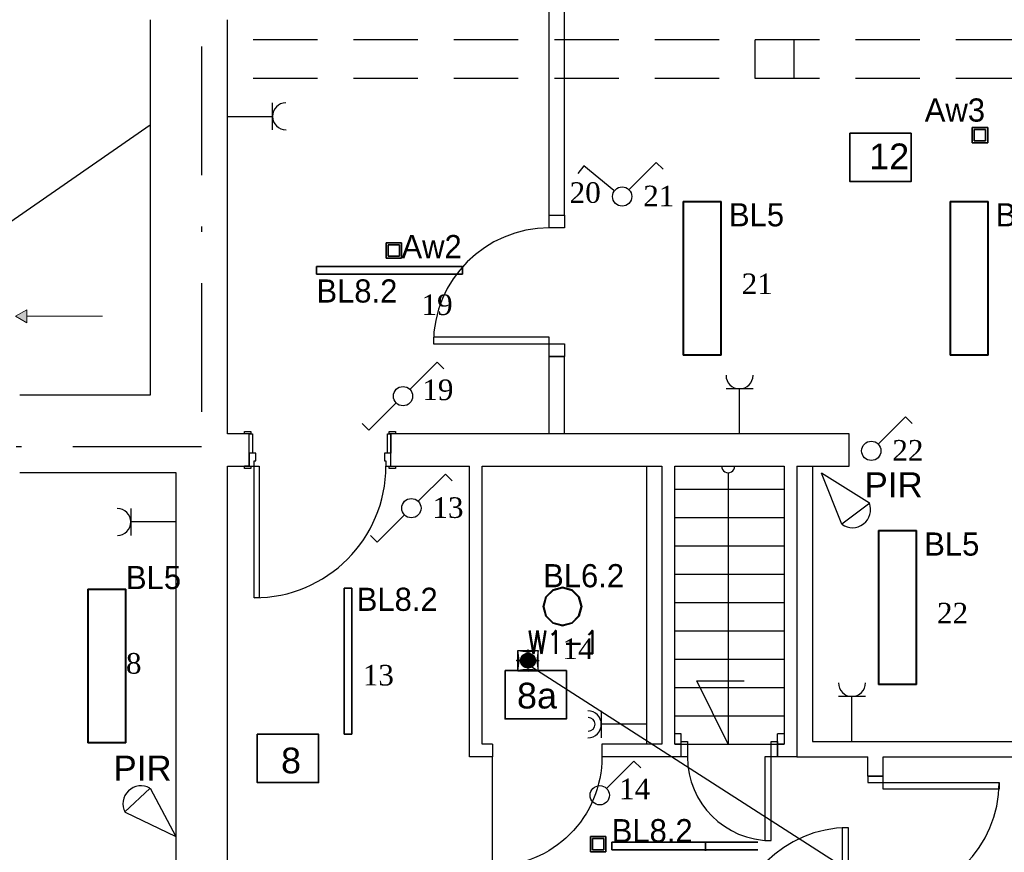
# Model space of a CAD drawing. Header units: millimetres. Extents: x -16803 to -7085, y -9068 to 2537.
# Tile 23 of 33: x -12816 to -12051, y -323 to 324. Entities that reach past the tile are written whole.
import ezdxf
from ezdxf.enums import TextEntityAlignment as Align

# ---------------------------------------------------------------- set-up
doc = ezdxf.new("R2010")
doc.units = ezdxf.units.MM
doc.header["$MEASUREMENT"] = 0
for name, pattern in [('CENTER', [0.55, 0.37, -0.06, 0.06, -0.06]), ('HIDDEN', [0.125, 0.085, -0.04]), ('Kropki i Kreski', [920, 500, -200, 20, -200]), ('Przerywana długa', [780, 500, -280])]:
    doc.linetypes.add(name, pattern=pattern)
for name, color, linetype in [('2D - Ogólne', 7, 'Continuous'), ('DLX_BLD0_FL1_LUM 8', 1, 'Continuous'), ('DLX_BLD0_FL1_LUM 9', 1, 'Continuous'), ('DLX_BLD0_FL1_LUMKEY_IDX', 7, 'Continuous'), ('Drzwi Archicad', 7, 'Continuous'), ('Elementy modelu - Strefy', 7, 'Continuous'), ('Konstrukcja - Ściany zew', 7, 'Continuous'), ('teletech', 7, 'Continuous'), ('WEN_W1-_ATRYBUT', 6, 'Continuous'), ('WEN_W1-_OSIE', 2, 'CENTER'), ('WEN_W1-_ZLICZAC', 140, 'Continuous')]:
    doc.layers.add(name, color=color, linetype=linetype)
for name, color, linetype, lineweight in [('A_opisy', 81, 'Continuous', 13), ('A_przekrojowe główne', 50, 'Continuous', 50), ('A_stolarka', 20, 'Continuous', 15), ('A_widokowe', 160, 'Continuous', 18), ('A_ściany istniejące', 82, 'Continuous', 50), ('elektryka', 255, 'Continuous', 35), ('elektryka2', 20, 'Continuous', 35), ('opisy', 71, 'Continuous', 13)]:
    doc.layers.add(name, color=color, linetype=linetype, lineweight=lineweight)
doc.layers.add('A_zakres opracowania', color=7, linetype='Continuous', lineweight=70, true_color=0xe00038)
for name, color, linetype, true_color in [('DLX_BLD0_FL1_LUM 1', 7, 'Continuous', 0x002aff), ('DLX_BLD0_FL1_LUM 2', 7, 'Continuous', 0x002aff), ('DLX_BLD0_FL1_LUM 4', 7, 'Continuous', 0x002aff)]:
    doc.layers.add(name, color=color, linetype=linetype, true_color=true_color)
doc.styles.add('ROMANS', font='times.ttf', dxfattribs={"height": 12})
doc.styles.get("Standard").update_dxf_attribs({"font": 'arial.ttf'})
doc.styles.add('STYL_AUTOMATYCZNY_1', font='arial.ttf')
doc.styles.add('STYL_WENTYLE', font='romans.shx', dxfattribs={"width": 0.8})
doc.styles.add('TableTextStyle', font='txt')

# ---------------------------------------------------------------- blocks, each defined once
blk = doc.blocks.new('Linia_4_1', base_point=(10302.5, 7713.1))
at = {"layer": '2D - Ogólne', "linetype": 'Continuous', "lineweight": 0, "true_color": 0x000000}
blk.add_hatch(color=18, dxfattribs=at).paths.add_polyline_path([(10302.5, 7713.1), (10389.1, 7663.1), (10389.1, 7763.1)])
at = {"layer": '2D - Ogólne', "color": 7, "linetype": 'Continuous', "lineweight": 15}
for p, q in [((10302.5, 7713.1), (10389.1, 7763.1)), ((10389.1, 7763.1), (10389.1, 7663.1)), ((10302.5, 7713.1), (10389.1, 7663.1)), ((10389.1, 7713.1), (10978.6, 7713.1))]:
    blk.add_line(p, q, dxfattribs=at)
blk = doc.blocks.new('Drzwi metalowe 27_8')
at = {"layer": 'Drzwi Archicad', "color": 7, "linetype": 'Continuous', "lineweight": 25}
for p, q in [((472, 0), (472, 1024)), ((472, 1024), (512, 1024)), ((512, 1024), (512, 0)), ((-587, 0), (-587, 19)), ((-587, 19), (-537, 19)), ((-537, 0), (-587, 0)), ((-512, 0), (-550, 0)), ((-550, 0), (-550, -100)), ((-537, 19), (-537, 0)), ((-512, -40), (-512, 0)), ((512, 0), (472, 0)), ((550, 0), (512, 0)), ((512, 0), (512, -40)), ((537, 19), (587, 19)), ((537, 0), (537, 19)), ((587, 0), (537, 0)), ((550, -100), (550, 0)), ((587, 19), (587, 0)), ((-500, -40), (-512, -40)), ((-500, -100), (-500, -40)), ((512, -40), (500, -40)), ((500, -40), (500, -100)), ((-550, -250), (-550, -100)), ((-550, -100), (-525, -100)), ((-550, -100), (-500, -100)), ((-525, -100), (-525, -250)), ((500, -100), (550, -100)), ((525, -250), (525, -100)), ((525, -100), (550, -100)), ((550, -100), (550, -250)), ((-587, -269), (-587, -250)), ((-587, -250), (-537, -250)), ((-537, -269), (-587, -269)), ((-525, -250), (-550, -250)), ((-537, -250), (-537, -269)), ((550, -250), (525, -250)), ((537, -250), (587, -250)), ((537, -269), (537, -250)), ((587, -269), (537, -269)), ((587, -250), (587, -269))]:
    blk.add_line(p, q, dxfattribs=at)
blk.add_arc((512, 0), 1024, 90, 180, dxfattribs=at)
blk = doc.blocks.new('SILENT_12')
for p, q in [((-0.5, -0.5), (-0.5, 0.5)), ((-0.5, 0.5), (0.5, 0.5)), ((0.5, -0.5), (0.5, 0.5)), ((-0.347, -0.049), (-0.347, 0.058)), ((-0.347, 0.058), (-0.299, 0.05)), ((-0.339, 0.087), (-0.298, 0.187)), ((-0.339, 0.087), (-0.293, 0.077)), ((-0.298, 0.187), (-0.257, 0.161)), ((-0.286, 0.048), (-0.228, 0.038)), ((-0.281, 0.074), (-0.223, 0.061)), ((-0.28, 0.211), (-0.204, 0.287)), ((-0.28, 0.211), (-0.242, 0.183)), ((-0.246, 0.154), (-0.196, 0.122)), ((-0.231, 0.176), (-0.182, 0.142)), ((-0.216, 0.036), (-0.171, 0.028)), ((-0.211, 0.059), (-0.167, 0.049)), ((-0.204, 0.287), (-0.176, 0.247)), ((-0.186, 0.116), (-0.148, 0.091)), ((-0.178, 0.302), (-0.079, 0.343)), ((-0.178, 0.302), (-0.153, 0.262)), ((-0.173, 0.135), (-0.135, 0.109)), ((-0.169, 0.236), (-0.134, 0.188)), ((-0.161, 0.026), (-0.125, 0.02)), ((-0.156, 0.046), (-0.12, 0.038)), ((-0.146, 0.251), (-0.114, 0.201)), ((-0.139, 0.086), (-0.108, 0.066)), ((-0.128, 0.178), (-0.102, 0.141)), ((-0.127, 0.103), (-0.096, 0.081)), ((-0.108, 0.191), (-0.083, 0.152)), ((-0.096, 0.132), (-0.074, 0.102)), ((-0.079, 0.343), (-0.068, 0.295)), ((-0.078, 0.143), (-0.058, 0.112)), ((-0.065, 0.283), (-0.052, 0.225)), ((-0.05, 0.213), (-0.04, 0.169)), ((-0.049, 0.347), (0.058, 0.347)), ((-0.049, 0.347), (-0.041, 0.3)), ((-0.039, 0.288), (-0.029, 0.229)), ((-0.038, 0.159), (-0.03, 0.123)), ((-0.027, 0.218), (-0.019, 0.173)), ((-0.017, 0.162), (-0.011, 0.126)), ((0.026, 0.161), (0.02, 0.125)), ((0.036, 0.216), (0.028, 0.171)), ((0.048, 0.286), (0.038, 0.228)), ((0.046, 0.156), (0.038, 0.12)), ((0.059, 0.211), (0.049, 0.167)), ((0.058, 0.347), (0.05, 0.299)), ((0.074, 0.281), (0.061, 0.223)), ((0.086, 0.139), (0.066, 0.108)), ((0.087, 0.339), (0.077, 0.293)), ((0.103, 0.127), (0.081, 0.096)), ((0.087, 0.339), (0.187, 0.298)), ((0.116, 0.186), (0.091, 0.148)), ((0.132, 0.096), (0.102, 0.074)), ((0.135, 0.173), (0.109, 0.135)), ((0.143, 0.078), (0.112, 0.058)), ((0.154, 0.246), (0.122, 0.196)), ((0.159, 0.038), (0.123, 0.03)), ((0.162, 0.017), (0.126, 0.011)), ((0.178, 0.128), (0.141, 0.102)), ((0.176, 0.231), (0.142, 0.182)), ((0.191, 0.108), (0.152, 0.083)), ((0.187, 0.298), (0.161, 0.257)), ((0.213, 0.05), (0.169, 0.04)), ((0.218, 0.027), (0.173, 0.019)), ((0.211, 0.28), (0.183, 0.242)), ((0.236, 0.169), (0.188, 0.134)), ((0.251, 0.146), (0.201, 0.114)), ((0.211, 0.28), (0.287, 0.204)), ((0.283, 0.065), (0.225, 0.052)), ((0.288, 0.039), (0.229, 0.029)), ((0.287, 0.204), (0.247, 0.176)), ((0.302, 0.178), (0.262, 0.153)), ((0.343, 0.079), (0.295, 0.068)), ((0.347, 0.049), (0.3, 0.041)), ((0.302, 0.178), (0.343, 0.079)), ((0.347, 0.049), (0.347, -0.058)), ((-0.347, -0.049), (-0.3, -0.041)), ((-0.343, -0.079), (-0.295, -0.068)), ((-0.302, -0.178), (-0.343, -0.079)), ((-0.302, -0.178), (-0.262, -0.153)), ((-0.288, -0.039), (-0.229, -0.029)), ((-0.287, -0.204), (-0.247, -0.176)), ((-0.211, -0.28), (-0.287, -0.204)), ((-0.283, -0.065), (-0.225, -0.052)), ((-0.251, -0.146), (-0.201, -0.114)), ((-0.236, -0.169), (-0.188, -0.134)), ((-0.218, -0.027), (-0.173, -0.019)), ((-0.213, -0.05), (-0.169, -0.04)), ((-0.211, -0.28), (-0.183, -0.242)), ((-0.191, -0.108), (-0.152, -0.083)), ((-0.187, -0.298), (-0.161, -0.257)), ((-0.087, -0.339), (-0.187, -0.298)), ((-0.178, -0.128), (-0.141, -0.102)), ((-0.176, -0.231), (-0.142, -0.182)), ((-0.162, -0.017), (-0.126, -0.011)), ((-0.159, -0.038), (-0.123, -0.03)), ((-0.154, -0.246), (-0.122, -0.196)), ((-0.143, -0.078), (-0.112, -0.058)), ((-0.135, -0.173), (-0.109, -0.135)), ((-0.132, -0.096), (-0.102, -0.074)), ((-0.116, -0.186), (-0.091, -0.148)), ((-0.103, -0.127), (-0.081, -0.096)), ((-0.087, -0.339), (-0.077, -0.293)), ((-0.086, -0.139), (-0.066, -0.108)), ((-0.074, -0.281), (-0.061, -0.223)), ((-0.059, -0.211), (-0.049, -0.167)), ((-0.058, -0.347), (-0.05, -0.299)), ((0.049, -0.347), (-0.058, -0.347)), ((-0.048, -0.286), (-0.038, -0.228)), ((-0.046, -0.156), (-0.038, -0.12)), ((-0.036, -0.216), (-0.028, -0.171)), ((-0.026, -0.161), (-0.02, -0.125)), ((0.017, -0.162), (0.011, -0.126)), ((0.027, -0.218), (0.019, -0.173)), ((0.039, -0.288), (0.029, -0.229)), ((0.038, -0.159), (0.03, -0.123)), ((0.05, -0.213), (0.04, -0.169)), ((0.049, -0.347), (0.041, -0.3)), ((0.065, -0.283), (0.052, -0.225)), ((0.078, -0.143), (0.058, -0.112)), ((0.079, -0.343), (0.068, -0.295)), ((0.096, -0.132), (0.074, -0.102)), ((0.178, -0.302), (0.079, -0.343)), ((0.108, -0.191), (0.083, -0.152)), ((0.127, -0.103), (0.096, -0.081)), ((0.128, -0.178), (0.102, -0.141)), ((0.139, -0.086), (0.108, -0.066)), ((0.146, -0.251), (0.114, -0.201)), ((0.156, -0.046), (0.12, -0.038)), ((0.161, -0.026), (0.125, -0.02)), ((0.169, -0.236), (0.134, -0.188)), ((0.173, -0.135), (0.135, -0.109)), ((0.186, -0.116), (0.148, -0.091)), ((0.178, -0.302), (0.153, -0.262)), ((0.211, -0.059), (0.167, -0.049)), ((0.216, -0.036), (0.171, -0.028)), ((0.204, -0.287), (0.176, -0.247)), ((0.231, -0.176), (0.182, -0.142)), ((0.246, -0.154), (0.196, -0.122)), ((0.28, -0.211), (0.204, -0.287)), ((0.281, -0.074), (0.223, -0.061)), ((0.286, -0.048), (0.228, -0.038)), ((0.28, -0.211), (0.242, -0.183)), ((0.298, -0.187), (0.257, -0.161)), ((0.339, -0.087), (0.293, -0.077)), ((0.339, -0.087), (0.298, -0.187)), ((0.347, -0.058), (0.299, -0.05)), ((-0.5, -0.5), (0.5, -0.5))]:
    blk.add_line(p, q)
for radius in [0.369, 0.362, 0.303, 0.29, 0.231, 0.219, 0.174, 0.163, 0.126, 0.117, 0.0831, 0.0769, 0.0381, 0.0283]:
    blk.add_circle((0, 0), radius)
for centre, start, end in [((0, 2.836), 257.9209, 282.0791), ((-2.836, 0), 347.9209, 12.0791), ((2.836, 0), 167.9209, 192.0791), ((0, -2.836), 77.9209, 102.0791)]:
    blk.add_arc(centre, 2.389, start, end)
blk = doc.blocks.new('SILENT-100_12')
at = {"linetype": 'HIDDEN'}
blk.add_circle((0, 0), 50, dxfattribs=at)
for p in [(-86.9, 0), (0, 0)]:
    blk.add_point(p)
at = {"layer": 'WEN_W1-_OSIE'}
for p, q in [((0, -86.9), (0, 86.9)), ((-86.9, 0), (86.9, 0))]:
    blk.add_line(p, q, dxfattribs=at)
at = {"xscale": 158, "yscale": 158, "zscale": 158}
blk.add_blockref('SILENT_12', (0, 0), dxfattribs=at)
at = {"layer": 'WEN_W1-_ATRYBUT', "style": 'STYL_WENTYLE', "width": 0.8, "flags": 8}
blk.add_attdef('WENTYLE', text='', height=180, dxfattribs=at).set_placement((0, 0), align=Align.BOTTOM_LEFT)

msp = doc.modelspace()

# ---------------------------------------------------------------- linework, layer by layer
at = {"layer": '2D - Ogólne', "color": 7, "linetype": 'Przerywana długa', "lineweight": -3, "ltscale": 0.1}
for p, q in [((-11804.23, 308.1), (-12654.23, 308.1)), ((-11804.23, 278.1), (-12654.23, 278.1))]:
    msp.add_line(p, q, dxfattribs=at)
at = {"layer": '2D - Ogólne', "color": 7, "linetype": 'Continuous', "lineweight": -3}
for p, q in [((-12214.23, 308.1), (-12244.23, 308.1)), ((-12244.23, 278.1), (-12244.23, 308.1)), ((-12214.23, 308.1), (-12214.23, 278.1)), ((-12214.23, 278.1), (-12244.23, 278.1)), ((-12879.23, 128.07), (-12714.23, 242.16))]:
    msp.add_line(p, q, dxfattribs=at)
at = {"layer": 'A_opisy', "lineweight": -3}
for p, q in [((-12265.16, -28.24), (-12265.16, -238.9)), ((-12265.16, -238.9), (-12289.4, -189.81)), ((-12289.4, -189.81), (-12252.71, -189.81))]:
    msp.add_line(p, q, dxfattribs=at)
msp.add_arc((-12265.16, -23.24), 5, 176.07493, 3.92507, dxfattribs=at)
at = {"layer": 'A_przekrojowe główne', "lineweight": -3}
for p, q in [((-12404.23, 172.1), (-12404.23, 822.1)), ((-12392.23, 172.1), (-12392.23, 517.1)), ((-12404.23, 172.1), (-12392.23, 172.1)), ((-12404.23, 2.1), (-12404.23, 62.1)), ((-12404.23, 62.1), (-12392.23, 62.1)), ((-12392.23, 2.1), (-12392.23, 62.1)), ((-12199.74, -22.9), (-12199.74, -236.9)), ((-12301.74, -230.9), (-12306.74, -230.9)), ((-12301.74, -238.9), (-12301.74, -230.9)), ((-12221.74, -230.9), (-12226.74, -230.9)), ((-12226.74, -238.9), (-12226.74, -230.9)), ((-12199.74, -236.9), (-11804.23, -236.9)), ((-12211.74, -248.9), (-12156.74, -248.9)), ((-12156.74, -263.9), (-12156.74, -248.9)), ((-12144.74, -248.9), (-11804.23, -248.9)), ((-12144.74, -263.9), (-12144.74, -248.9)), ((-12156.74, -263.9), (-12144.74, -263.9))]:
    msp.add_line(p, q, dxfattribs=at)
at = {"layer": 'A_przekrojowe główne', "lineweight": -3, "flags": 128}
msp.add_lwpolyline([(-12328.74, -22.9), (-12328.74, -238.9)], dxfattribs=at)
at = {"layer": 'A_stolarka', "lineweight": -3}
for points in [[(-12392.23, 172.1), (-12392.23, 162.1), (-12404.23, 162.1), (-12404.23, 172.1)], [(-12404.23, 72.1), (-12404.23, 77.1), (-12494.23, 77.1), (-12494.23, 72.1)], [(-12392.23, 72.1), (-12392.23, 62.1), (-12404.23, 62.1), (-12404.23, 72.1)], [(-12301.74, -236.9), (-12296.74, -236.9), (-12296.74, -248.9), (-12301.74, -248.9)], [(-12231.74, -236.9), (-12226.74, -236.9), (-12226.74, -248.9), (-12231.74, -248.9)], [(-12231.74, -248.9), (-12236.74, -248.9), (-12236.74, -313.9), (-12231.74, -313.9)], [(-12144.74, -263.9), (-12156.74, -263.9), (-12156.74, -268.9), (-12144.74, -268.9)], [(-12144.74, -268.9), (-12054.74, -268.9), (-12054.74, -273.9), (-12144.74, -273.9)], [(-12171.74, -393.9), (-12171.74, -303.9), (-12176.74, -303.9), (-12176.74, -393.9)]]:
    msp.add_lwpolyline(points, close=True, dxfattribs=at)
for centre, radius, start, end in [((-12404.23, 72.1), 90, 90, 180), ((-12231.74, -248.9), 65, 180, 270), ((-12144.74, -268.9), 90, 270, 0), ((-12171.74, -393.9), 90, 90, 180)]:
    msp.add_arc(centre, radius, start, end, dxfattribs=at)
at = {"layer": 'A_widokowe', "lineweight": -3}
for p, q in [((-12306.74, -40.9), (-12221.74, -40.9)), ((-12306.74, -62.9), (-12221.74, -62.9)), ((-12306.74, -84.9), (-12221.74, -84.9)), ((-12306.74, -106.9), (-12221.74, -106.9)), ((-12306.74, -128.9), (-12221.74, -128.9)), ((-12306.74, -150.9), (-12221.74, -150.9)), ((-12306.74, -172.9), (-12221.74, -172.9)), ((-12306.74, -194.9), (-12221.74, -194.9)), ((-12306.74, -216.9), (-12221.74, -216.9)), ((-12306.74, -238.9), (-12221.74, -238.9))]:
    msp.add_line(p, q, dxfattribs=at)
at = {"layer": 'A_zakres opracowania', "linetype": 'Kropki i Kreski', "lineweight": -3, "ltscale": 0.2}
msp.add_lwpolyline([(-12692.23, -1447.9), (-11784.23, -1447.9), (-11784.23, 1575.1), (-12776.23, 1575.1), (-12776.23, 916.1), (-12896.23, 916.1), (-12896.23, 816.1), (-12674.23, 816.1), (-12674.23, 707.1), (-13147.23, 707.1), (-13147.23, 487.1), (-12674.23, 487.1), (-12674.23, -7.9), (-14626.23, -7.9), (-14626.23, -1047.9), (-13545.23, -1047.9), (-13545.23, -1265.9), (-13040.23, -1265.9), (-13040.23, -1525.9), (-12692.23, -1525.9)], close=True, dxfattribs=at)
at = {"layer": 'A_ściany istniejące', "lineweight": -3}
for p, q in [((-12392.23, 2.1), (-12404.23, 2.1)), ((-12211.74, -22.9), (-12211.74, -236.9)), ((-12221.74, -230.9), (-12221.74, -238.9)), ((-12211.74, -236.9), (-12211.74, -248.9)), ((-12316.74, -238.9), (-12328.74, -238.9)), ((-12301.74, -238.9), (-12306.74, -238.9)), ((-12221.74, -238.9), (-12226.74, -238.9))]:
    msp.add_line(p, q, dxfattribs=at)
at = {"layer": 'A_ściany istniejące', "lineweight": -3, "flags": 128}
for points in [[(-12328.74, -22.9), (-12316.74, -22.9)], [(-12316.74, -22.9), (-12316.74, -238.9)], [(-12211.74, -22.9), (-12199.74, -22.9)], [(-12306.74, -238.9), (-12306.74, -230.9)]]:
    msp.add_lwpolyline(points, dxfattribs=at)
at = {"layer": 'DLX_BLD0_FL1_LUM 1', "lineweight": -3}
for points in [[(-12406.95, -124.61, 0), (-12401.46, -119.12, 0)], [(-12401.46, -119.12, 0), (-12406.95, -124.61, 0)], [(-12401.46, -119.12, 0), (-12406.95, -124.61, 0)], [(-12406.95, -124.61, 0), (-12401.46, -119.12, 0)], [(-12401.21, -119.55, 0), (-12406.52, -124.86, 0)], [(-12406.52, -124.86, 0), (-12401.21, -119.55, 0)], [(-12401.46, -119.12, 0), (-12393.96, -117.11, 0)], [(-12393.96, -117.11, 0), (-12401.46, -119.12, 0)], [(-12393.96, -117.11, 0), (-12401.46, -119.12, 0)], [(-12401.46, -119.12, 0), (-12393.96, -117.11, 0)], [(-12401.46, -119.12, 0), (-12401.46, -119.12, 0)], [(-12401.46, -119.12, 0), (-12401.46, -119.12, 0)], [(-12393.96, -117.61, 0), (-12401.21, -119.55, 0)], [(-12401.21, -119.55, 0), (-12393.96, -117.61, 0)], [(-12393.96, -117.11, 0), (-12393.96, -117.11, 0)], [(-12393.96, -117.11, 0), (-12386.46, -119.12, 0)], [(-12386.46, -119.12, 0), (-12393.96, -117.11, 0)], [(-12393.96, -117.11, 0), (-12393.96, -117.11, 0)], [(-12386.46, -119.12, 0), (-12393.96, -117.11, 0)], [(-12393.96, -117.11, 0), (-12386.46, -119.12, 0)], [(-12386.71, -119.55, 0), (-12393.96, -117.61, 0)], [(-12393.96, -117.61, 0), (-12386.71, -119.55, 0)], [(-12381.41, -124.86, 0), (-12386.71, -119.55, 0)], [(-12386.71, -119.55, 0), (-12381.41, -124.86, 0)], [(-12386.46, -119.12, 0), (-12386.46, -119.12, 0)], [(-12386.46, -119.12, 0), (-12380.97, -124.61, 0)], [(-12380.97, -124.61, 0), (-12386.46, -119.12, 0)], [(-12386.46, -119.12, 0), (-12386.46, -119.12, 0)], [(-12380.97, -124.61, 0), (-12386.46, -119.12, 0)], [(-12386.46, -119.12, 0), (-12380.97, -124.61, 0)], [(-12408.96, -132.11, 0), (-12406.95, -124.61, 0)], [(-12406.95, -124.61, 0), (-12408.96, -132.11, 0)], [(-12406.95, -124.61, 0), (-12408.96, -132.11, 0)], [(-12408.96, -132.11, 0), (-12406.95, -124.61, 0)], [(-12406.52, -124.86, 0), (-12408.46, -132.11, 0)], [(-12408.46, -132.11, 0), (-12406.52, -124.86, 0)], [(-12406.95, -124.61, 0), (-12406.95, -124.61, 0)], [(-12406.95, -124.61, 0), (-12406.95, -124.61, 0)], [(-12379.46, -132.11, 0), (-12381.41, -124.86, 0)], [(-12381.41, -124.86, 0), (-12379.46, -132.11, 0)], [(-12380.97, -124.61, 0), (-12380.97, -124.61, 0)], [(-12380.97, -124.61, 0), (-12378.96, -132.11, 0)], [(-12378.96, -132.11, 0), (-12380.97, -124.61, 0)], [(-12380.97, -124.61, 0), (-12380.97, -124.61, 0)], [(-12378.96, -132.11, 0), (-12380.97, -124.61, 0)], [(-12380.97, -124.61, 0), (-12378.96, -132.11, 0)], [(-12406.95, -139.61, 0), (-12408.96, -132.11, 0)], [(-12408.96, -132.11, 0), (-12408.96, -132.11, 0)], [(-12408.96, -132.11, 0), (-12406.95, -139.61, 0)], [(-12408.96, -132.11, 0), (-12408.96, -132.11, 0)], [(-12408.96, -132.11, 0), (-12406.95, -139.61, 0)], [(-12406.95, -139.61, 0), (-12408.96, -132.11, 0)], [(-12408.46, -132.11, 0), (-12406.52, -139.36, 0)], [(-12406.52, -139.36, 0), (-12408.46, -132.11, 0)], [(-12381.41, -139.36, 0), (-12379.46, -132.11, 0)], [(-12379.46, -132.11, 0), (-12381.41, -139.36, 0)], [(-12378.96, -132.11, 0), (-12380.97, -139.61, 0)], [(-12380.97, -139.61, 0), (-12378.96, -132.11, 0)], [(-12380.97, -139.61, 0), (-12378.96, -132.11, 0)], [(-12378.96, -132.11, 0), (-12380.97, -139.61, 0)], [(-12378.96, -132.11, 0), (-12378.96, -132.11, 0)], [(-12378.96, -132.11, 0), (-12378.96, -132.11, 0)], [(-12406.95, -139.61, 0), (-12406.95, -139.61, 0)], [(-12401.46, -145.1, 0), (-12406.95, -139.61, 0)], [(-12406.95, -139.61, 0), (-12406.95, -139.61, 0)], [(-12406.95, -139.61, 0), (-12401.46, -145.1, 0)], [(-12406.95, -139.61, 0), (-12401.46, -145.1, 0)], [(-12401.46, -145.1, 0), (-12406.95, -139.61, 0)], [(-12406.52, -139.36, 0), (-12401.21, -144.67, 0)], [(-12401.21, -144.67, 0), (-12406.52, -139.36, 0)], [(-12393.96, -147.11, 0), (-12401.46, -145.1, 0)], [(-12401.46, -145.1, 0), (-12401.46, -145.1, 0)], [(-12401.46, -145.1, 0), (-12393.96, -147.11, 0)], [(-12401.46, -145.1, 0), (-12401.46, -145.1, 0)], [(-12401.46, -145.1, 0), (-12393.96, -147.11, 0)], [(-12393.96, -147.11, 0), (-12401.46, -145.1, 0)], [(-12401.21, -144.67, 0), (-12393.96, -146.61, 0)], [(-12393.96, -146.61, 0), (-12401.21, -144.67, 0)], [(-12393.96, -146.61, 0), (-12386.71, -144.67, 0)], [(-12386.71, -144.67, 0), (-12393.96, -146.61, 0)], [(-12386.46, -145.1, 0), (-12393.96, -147.11, 0)], [(-12393.96, -147.11, 0), (-12386.46, -145.1, 0)], [(-12393.96, -147.11, 0), (-12386.46, -145.1, 0)], [(-12386.46, -145.1, 0), (-12393.96, -147.11, 0)], [(-12386.71, -144.67, 0), (-12381.41, -139.36, 0)], [(-12381.41, -139.36, 0), (-12386.71, -144.67, 0)], [(-12380.97, -139.61, 0), (-12386.46, -145.1, 0)], [(-12386.46, -145.1, 0), (-12380.97, -139.61, 0)], [(-12386.46, -145.1, 0), (-12380.97, -139.61, 0)], [(-12380.97, -139.61, 0), (-12386.46, -145.1, 0)], [(-12386.46, -145.1, 0), (-12386.46, -145.1, 0)], [(-12386.46, -145.1, 0), (-12386.46, -145.1, 0)], [(-12380.97, -139.61, 0), (-12380.97, -139.61, 0)], [(-12380.97, -139.61, 0), (-12380.97, -139.61, 0)]]:
    msp.add_polyline3d(points, dxfattribs=at)
at = {"layer": 'DLX_BLD0_FL1_LUM 2', "lineweight": -3}
for points in [[(-12585.07, 126.04, 0), (-12585.07, 132.04, 0)], [(-12585.07, 132.04, 0), (-12585.07, 132.04, 0)], [(-12585.07, 132.04, 0), (-12585.07, 126.04, 0)], [(-12585.07, 132.04, 0), (-12471.57, 132.04, 0)], [(-12471.57, 132.04, 0), (-12585.07, 132.04, 0)], [(-12585.07, 132.04, 0), (-12585.07, 132.04, 0)], [(-12471.57, 132.04, 0), (-12585.07, 132.04, 0)], [(-12585.07, 132.04, 0), (-12585.07, 126.04, 0)], [(-12585.07, 126.04, 0), (-12585.07, 132.04, 0)], [(-12585.07, 132.04, 0), (-12471.57, 132.04, 0)], [(-12471.57, 132.04, 0), (-12471.57, 132.04, 0)], [(-12471.57, 132.04, 0), (-12471.57, 126.04, 0)], [(-12471.57, 126.04, 0), (-12471.57, 132.04, 0)], [(-12471.57, 132.04, 0), (-12471.57, 132.04, 0)], [(-12471.57, 126.04, 0), (-12471.57, 132.04, 0)], [(-12471.57, 132.04, 0), (-12471.57, 126.04, 0)], [(-12471.57, 126.04, 0), (-12585.07, 126.04, 0)], [(-12585.07, 126.04, 0), (-12585.07, 126.04, 0)], [(-12585.07, 126.04, 0), (-12471.57, 126.04, 0)], [(-12585.07, 126.04, 0), (-12585.07, 126.04, 0)], [(-12585.07, 126.04, 0), (-12471.57, 126.04, 0)], [(-12471.57, 126.04, 0), (-12585.07, 126.04, 0)], [(-12471.57, 126.04, 0), (-12471.57, 126.04, 0)], [(-12471.57, 126.04, 0), (-12471.57, 126.04, 0)], [(-12563.6, -231.28, 0), (-12563.6, -117.78, 0)], [(-12563.6, -117.78, 0), (-12563.6, -117.78, 0)], [(-12563.6, -117.78, 0), (-12563.6, -231.28, 0)], [(-12563.6, -117.78, 0), (-12557.6, -117.78, 0)], [(-12557.6, -117.78, 0), (-12563.6, -117.78, 0)], [(-12563.6, -117.78, 0), (-12563.6, -117.78, 0)], [(-12557.6, -117.78, 0), (-12563.6, -117.78, 0)], [(-12563.6, -117.78, 0), (-12563.6, -231.28, 0)], [(-12563.6, -231.28, 0), (-12563.6, -117.78, 0)], [(-12563.6, -117.78, 0), (-12557.6, -117.78, 0)], [(-12557.6, -117.78, 0), (-12557.6, -117.78, 0)], [(-12557.6, -117.78, 0), (-12557.6, -231.28, 0)], [(-12557.6, -231.28, 0), (-12557.6, -117.78, 0)], [(-12557.6, -117.78, 0), (-12557.6, -117.78, 0)], [(-12557.6, -231.28, 0), (-12557.6, -117.78, 0)], [(-12557.6, -117.78, 0), (-12557.6, -231.28, 0)], [(-12563.6, -231.28, 0), (-12563.6, -231.28, 0)], [(-12557.6, -231.28, 0), (-12563.6, -231.28, 0)], [(-12563.6, -231.28, 0), (-12563.6, -231.28, 0)], [(-12563.6, -231.28, 0), (-12557.6, -231.28, 0)], [(-12563.6, -231.28, 0), (-12557.6, -231.28, 0)], [(-12557.6, -231.28, 0), (-12563.6, -231.28, 0)], [(-12557.6, -231.28, 0), (-12557.6, -231.28, 0)], [(-12557.6, -231.28, 0), (-12557.6, -231.28, 0)], [(-12355.67, -315.21, 0), (-12242.17, -315.21, 0)], [(-12242.17, -315.21, 0), (-12355.67, -315.21, 0)], [(-12242.17, -315.21, 0), (-12355.67, -315.21, 0)], [(-12355.67, -315.21, 0), (-12242.17, -315.21, 0)], [(-12355.67, -321.21, 0), (-12355.67, -315.21, 0)], [(-12355.67, -315.21, 0), (-12355.67, -321.21, 0)], [(-12355.67, -315.21, 0), (-12355.67, -321.21, 0)], [(-12355.67, -321.21, 0), (-12355.67, -315.21, 0)], [(-12242.17, -321.21, 0), (-12355.67, -321.21, 0)], [(-12355.67, -321.21, 0), (-12242.17, -321.21, 0)], [(-12355.67, -321.21, 0), (-12242.17, -321.21, 0)], [(-12242.17, -321.21, 0), (-12355.67, -321.21, 0)], [(-12282.82, -315.78, 0), (-12282.82, -321.78, 0)], [(-12282.82, -321.78, 0), (-12282.82, -315.78, 0)], [(-12282.82, -321.78, 0), (-12282.82, -315.78, 0)], [(-12282.82, -315.78, 0), (-12282.82, -321.78, 0)]]:
    msp.add_polyline3d(points, dxfattribs=at)
at = {"layer": 'DLX_BLD0_FL1_LUM 4', "lineweight": -3}
for points in [[(-12300.05, 63.23, 0), (-12300.05, 182.73, 0)], [(-12300.05, 182.73, 0), (-12300.05, 182.73, 0)], [(-12300.05, 182.73, 0), (-12300.05, 63.23, 0)], [(-12300.05, 182.73, 0), (-12270.55, 182.73, 0)], [(-12270.55, 182.73, 0), (-12300.05, 182.73, 0)], [(-12300.05, 182.73, 0), (-12300.05, 182.73, 0)], [(-12300.05, 182.73, 0), (-12300.05, 63.23, 0)], [(-12270.55, 182.73, 0), (-12300.05, 182.73, 0)], [(-12300.05, 63.23, 0), (-12300.05, 182.73, 0)], [(-12300.05, 182.73, 0), (-12270.55, 182.73, 0)], [(-12299.8, 63.49, 0), (-12299.8, 182.48, 0)], [(-12299.8, 182.48, 0), (-12270.8, 182.48, 0)], [(-12299.8, 182.48, 0), (-12299.8, 63.49, 0)], [(-12270.8, 182.48, 0), (-12299.8, 182.48, 0)], [(-12299.8, 182.48, 0), (-12299.8, 63.49, 0)], [(-12270.8, 182.48, 0), (-12299.8, 182.48, 0)], [(-12299.8, 63.49, 0), (-12299.8, 182.48, 0)], [(-12299.8, 182.48, 0), (-12270.8, 182.48, 0)], [(-12270.8, 182.48, 0), (-12270.8, 63.49, 0)], [(-12270.8, 63.49, 0), (-12270.8, 182.48, 0)], [(-12270.8, 63.49, 0), (-12270.8, 182.48, 0)], [(-12270.8, 182.48, 0), (-12270.8, 63.49, 0)], [(-12270.55, 182.73, 0), (-12270.55, 63.23, 0)], [(-12270.55, 63.23, 0), (-12270.55, 182.73, 0)], [(-12270.55, 182.73, 0), (-12270.55, 182.73, 0)], [(-12270.55, 182.73, 0), (-12270.55, 182.73, 0)], [(-12270.55, 63.23, 0), (-12270.55, 182.73, 0)], [(-12270.55, 182.73, 0), (-12270.55, 63.23, 0)], [(-12092.82, 63.23, 0), (-12092.82, 182.73, 0)], [(-12092.82, 182.73, 0), (-12092.82, 182.73, 0)], [(-12092.82, 182.73, 0), (-12092.82, 63.23, 0)], [(-12092.82, 182.73, 0), (-12063.32, 182.73, 0)], [(-12063.32, 182.73, 0), (-12092.82, 182.73, 0)], [(-12092.82, 182.73, 0), (-12092.82, 182.73, 0)], [(-12092.82, 182.73, 0), (-12092.82, 63.23, 0)], [(-12063.32, 182.73, 0), (-12092.82, 182.73, 0)], [(-12092.82, 63.23, 0), (-12092.82, 182.73, 0)], [(-12092.82, 182.73, 0), (-12063.32, 182.73, 0)], [(-12092.57, 63.49, 0), (-12092.57, 182.48, 0)], [(-12092.57, 182.48, 0), (-12063.57, 182.48, 0)], [(-12092.57, 182.48, 0), (-12092.57, 63.49, 0)], [(-12063.57, 182.48, 0), (-12092.57, 182.48, 0)], [(-12092.57, 182.48, 0), (-12092.57, 63.49, 0)], [(-12063.57, 182.48, 0), (-12092.57, 182.48, 0)], [(-12092.57, 63.49, 0), (-12092.57, 182.48, 0)], [(-12092.57, 182.48, 0), (-12063.57, 182.48, 0)], [(-12063.57, 182.48, 0), (-12063.57, 63.49, 0)], [(-12063.57, 63.49, 0), (-12063.57, 182.48, 0)], [(-12063.57, 63.49, 0), (-12063.57, 182.48, 0)], [(-12063.57, 182.48, 0), (-12063.57, 63.49, 0)], [(-12063.32, 182.73, 0), (-12063.32, 63.23, 0)], [(-12063.32, 63.23, 0), (-12063.32, 182.73, 0)], [(-12063.32, 182.73, 0), (-12063.32, 182.73, 0)], [(-12063.32, 182.73, 0), (-12063.32, 182.73, 0)], [(-12063.32, 63.23, 0), (-12063.32, 182.73, 0)], [(-12063.32, 182.73, 0), (-12063.32, 63.23, 0)], [(-12270.55, 63.23, 0), (-12300.05, 63.23, 0)], [(-12300.05, 63.23, 0), (-12270.55, 63.23, 0)], [(-12300.05, 63.23, 0), (-12270.55, 63.23, 0)], [(-12270.55, 63.23, 0), (-12300.05, 63.23, 0)], [(-12270.8, 63.49, 0), (-12299.8, 63.49, 0)], [(-12299.8, 63.49, 0), (-12270.8, 63.49, 0)], [(-12299.8, 63.49, 0), (-12270.8, 63.49, 0)], [(-12270.8, 63.49, 0), (-12299.8, 63.49, 0)], [(-12063.32, 63.23, 0), (-12092.82, 63.23, 0)], [(-12092.82, 63.23, 0), (-12063.32, 63.23, 0)], [(-12092.82, 63.23, 0), (-12063.32, 63.23, 0)], [(-12063.32, 63.23, 0), (-12092.82, 63.23, 0)], [(-12063.57, 63.49, 0), (-12092.57, 63.49, 0)], [(-12092.57, 63.49, 0), (-12063.57, 63.49, 0)], [(-12092.57, 63.49, 0), (-12063.57, 63.49, 0)], [(-12063.57, 63.49, 0), (-12092.57, 63.49, 0)], [(-12148.35, -192.59, 0), (-12148.35, -73.09, 0)], [(-12148.35, -73.09, 0), (-12148.35, -73.09, 0)], [(-12148.35, -73.09, 0), (-12148.35, -192.59, 0)], [(-12148.35, -73.09, 0), (-12118.85, -73.09, 0)], [(-12118.85, -73.09, 0), (-12148.35, -73.09, 0)], [(-12148.35, -73.09, 0), (-12148.35, -73.09, 0)], [(-12148.35, -73.09, 0), (-12148.35, -192.59, 0)], [(-12118.85, -73.09, 0), (-12148.35, -73.09, 0)], [(-12148.35, -192.59, 0), (-12148.35, -73.09, 0)], [(-12148.35, -73.09, 0), (-12118.85, -73.09, 0)], [(-12148.1, -192.34, 0), (-12148.1, -73.34, 0)], [(-12148.1, -73.34, 0), (-12119.1, -73.34, 0)], [(-12148.1, -73.34, 0), (-12148.1, -192.34, 0)], [(-12119.1, -73.34, 0), (-12148.1, -73.34, 0)], [(-12148.1, -73.34, 0), (-12148.1, -192.34, 0)], [(-12119.1, -73.34, 0), (-12148.1, -73.34, 0)], [(-12148.1, -192.34, 0), (-12148.1, -73.34, 0)], [(-12148.1, -73.34, 0), (-12119.1, -73.34, 0)], [(-12119.1, -73.34, 0), (-12119.1, -192.34, 0)], [(-12119.1, -192.34, 0), (-12119.1, -73.34, 0)], [(-12119.1, -192.34, 0), (-12119.1, -73.34, 0)], [(-12119.1, -73.34, 0), (-12119.1, -192.34, 0)], [(-12118.85, -73.09, 0), (-12118.85, -192.59, 0)], [(-12118.85, -192.59, 0), (-12118.85, -73.09, 0)], [(-12118.85, -73.09, 0), (-12118.85, -73.09, 0)], [(-12118.85, -73.09, 0), (-12118.85, -73.09, 0)], [(-12118.85, -192.59, 0), (-12118.85, -73.09, 0)], [(-12118.85, -73.09, 0), (-12118.85, -192.59, 0)], [(-12762.55, -238.03, 0), (-12762.55, -118.53, 0)], [(-12762.55, -118.53, 0), (-12762.55, -118.53, 0)], [(-12762.55, -118.53, 0), (-12762.55, -238.03, 0)], [(-12762.55, -118.53, 0), (-12733.05, -118.53, 0)], [(-12733.05, -118.53, 0), (-12762.55, -118.53, 0)], [(-12762.55, -118.53, 0), (-12762.55, -118.53, 0)], [(-12762.55, -118.53, 0), (-12762.55, -238.03, 0)], [(-12733.05, -118.53, 0), (-12762.55, -118.53, 0)], [(-12762.55, -238.03, 0), (-12762.55, -118.53, 0)], [(-12762.55, -118.53, 0), (-12733.05, -118.53, 0)], [(-12762.3, -237.78, 0), (-12762.3, -118.78, 0)], [(-12762.3, -118.78, 0), (-12733.3, -118.78, 0)], [(-12762.3, -118.78, 0), (-12762.3, -237.78, 0)], [(-12733.3, -118.78, 0), (-12762.3, -118.78, 0)], [(-12762.3, -118.78, 0), (-12762.3, -237.78, 0)], [(-12733.3, -118.78, 0), (-12762.3, -118.78, 0)], [(-12762.3, -237.78, 0), (-12762.3, -118.78, 0)], [(-12762.3, -118.78, 0), (-12733.3, -118.78, 0)], [(-12733.3, -118.78, 0), (-12733.3, -237.78, 0)], [(-12733.3, -237.78, 0), (-12733.3, -118.78, 0)], [(-12733.3, -237.78, 0), (-12733.3, -118.78, 0)], [(-12733.3, -118.78, 0), (-12733.3, -237.78, 0)], [(-12733.05, -118.53, 0), (-12733.05, -238.03, 0)], [(-12733.05, -238.03, 0), (-12733.05, -118.53, 0)], [(-12733.05, -118.53, 0), (-12733.05, -118.53, 0)], [(-12733.05, -118.53, 0), (-12733.05, -118.53, 0)], [(-12733.05, -238.03, 0), (-12733.05, -118.53, 0)], [(-12733.05, -118.53, 0), (-12733.05, -238.03, 0)], [(-12118.85, -192.59, 0), (-12148.35, -192.59, 0)], [(-12148.35, -192.59, 0), (-12118.85, -192.59, 0)], [(-12148.35, -192.59, 0), (-12118.85, -192.59, 0)], [(-12118.85, -192.59, 0), (-12148.35, -192.59, 0)], [(-12119.1, -192.34, 0), (-12148.1, -192.34, 0)], [(-12148.1, -192.34, 0), (-12119.1, -192.34, 0)], [(-12148.1, -192.34, 0), (-12119.1, -192.34, 0)], [(-12119.1, -192.34, 0), (-12148.1, -192.34, 0)], [(-12733.05, -238.03, 0), (-12762.55, -238.03, 0)], [(-12762.55, -238.03, 0), (-12762.55, -238.03, 0)], [(-12762.55, -238.03, 0), (-12733.05, -238.03, 0)], [(-12762.55, -238.03, 0), (-12762.55, -238.03, 0)], [(-12762.55, -238.03, 0), (-12733.05, -238.03, 0)], [(-12733.05, -238.03, 0), (-12762.55, -238.03, 0)], [(-12733.3, -237.78, 0), (-12762.3, -237.78, 0)], [(-12762.3, -237.78, 0), (-12733.3, -237.78, 0)], [(-12762.3, -237.78, 0), (-12733.3, -237.78, 0)], [(-12733.3, -237.78, 0), (-12762.3, -237.78, 0)], [(-12733.05, -238.03, 0), (-12733.05, -238.03, 0)], [(-12733.05, -238.03, 0), (-12733.05, -238.03, 0)]]:
    msp.add_polyline3d(points, dxfattribs=at)
at = {"layer": 'DLX_BLD0_FL1_LUM 8', "lineweight": -3}
for points in [[(-12531, 150.57, 0), (-12519, 150.57, 0)], [(-12519, 150.57, 0), (-12531, 150.57, 0)], [(-12531, 150.57, 0), (-12531, 150.57, 0)], [(-12531, 138.57, 0), (-12531, 150.57, 0)], [(-12531, 150.57, 0), (-12531, 150.57, 0)], [(-12531, 150.57, 0), (-12531, 138.57, 0)], [(-12519, 150.57, 0), (-12531, 150.57, 0)], [(-12531, 150.57, 0), (-12531, 138.57, 0)], [(-12531, 150.57, 0), (-12519, 150.57, 0)], [(-12531, 138.57, 0), (-12531, 150.57, 0)], [(-12520.6, 148.97, 0), (-12529.4, 148.97, 0)], [(-12529.4, 148.97, 0), (-12529.4, 140.17, 0)], [(-12529.4, 140.17, 0), (-12529.4, 148.97, 0)], [(-12529.4, 148.97, 0), (-12520.6, 148.97, 0)], [(-12520.6, 140.17, 0), (-12520.6, 148.97, 0)], [(-12520.6, 148.97, 0), (-12520.6, 140.17, 0)], [(-12519, 150.57, 0), (-12519, 150.57, 0)], [(-12519, 150.57, 0), (-12519, 138.57, 0)], [(-12519, 138.57, 0), (-12519, 150.57, 0)], [(-12519, 150.57, 0), (-12519, 150.57, 0)], [(-12519, 138.57, 0), (-12519, 150.57, 0)], [(-12519, 150.57, 0), (-12519, 138.57, 0)], [(-12519, 138.57, 0), (-12531, 138.57, 0)], [(-12531, 138.57, 0), (-12531, 138.57, 0)], [(-12531, 138.57, 0), (-12519, 138.57, 0)], [(-12531, 138.57, 0), (-12531, 138.57, 0)], [(-12531, 138.57, 0), (-12519, 138.57, 0)], [(-12519, 138.57, 0), (-12531, 138.57, 0)], [(-12529.4, 140.17, 0), (-12520.6, 140.17, 0)], [(-12520.6, 140.17, 0), (-12529.4, 140.17, 0)], [(-12519, 138.57, 0), (-12519, 138.57, 0)], [(-12519, 138.57, 0), (-12519, 138.57, 0)]]:
    msp.add_polyline3d(points, dxfattribs=at)
at = {"layer": 'DLX_BLD0_FL1_LUM 9', "lineweight": -3}
for points in [[(-12075.57, 228.11, 0), (-12075.57, 240.11, 0)], [(-12075.57, 240.11, 0), (-12075.57, 240.11, 0)], [(-12075.57, 240.11, 0), (-12075.57, 228.11, 0)], [(-12075.57, 240.11, 0), (-12063.57, 240.11, 0)], [(-12063.57, 240.11, 0), (-12075.57, 240.11, 0)], [(-12075.57, 240.11, 0), (-12075.57, 240.11, 0)], [(-12075.57, 240.11, 0), (-12075.57, 228.11, 0)], [(-12063.57, 240.11, 0), (-12075.57, 240.11, 0)], [(-12075.57, 228.11, 0), (-12075.57, 240.11, 0)], [(-12075.57, 240.11, 0), (-12063.57, 240.11, 0)], [(-12073.97, 238.51, 0), (-12073.97, 229.71, 0)], [(-12065.17, 238.51, 0), (-12073.97, 238.51, 0)], [(-12073.97, 229.71, 0), (-12073.97, 238.51, 0)], [(-12073.97, 238.51, 0), (-12065.17, 238.51, 0)], [(-12065.17, 229.71, 0), (-12065.17, 238.51, 0)], [(-12065.17, 238.51, 0), (-12065.17, 229.71, 0)], [(-12063.57, 240.11, 0), (-12063.57, 228.11, 0)], [(-12063.57, 228.11, 0), (-12063.57, 240.11, 0)], [(-12063.57, 240.11, 0), (-12063.57, 240.11, 0)], [(-12063.57, 240.11, 0), (-12063.57, 240.11, 0)], [(-12063.57, 228.11, 0), (-12063.57, 240.11, 0)], [(-12063.57, 240.11, 0), (-12063.57, 228.11, 0)], [(-12073.97, 229.71, 0), (-12065.17, 229.71, 0)], [(-12065.17, 229.71, 0), (-12073.97, 229.71, 0)], [(-12063.57, 228.11, 0), (-12075.57, 228.11, 0)], [(-12075.57, 228.11, 0), (-12075.57, 228.11, 0)], [(-12075.57, 228.11, 0), (-12063.57, 228.11, 0)], [(-12075.57, 228.11, 0), (-12075.57, 228.11, 0)], [(-12075.57, 228.11, 0), (-12063.57, 228.11, 0)], [(-12063.57, 228.11, 0), (-12075.57, 228.11, 0)], [(-12063.57, 228.11, 0), (-12063.57, 228.11, 0)], [(-12063.57, 228.11, 0), (-12063.57, 228.11, 0)], [(-12372.12, -322.73, 0), (-12372.12, -310.73, 0)], [(-12372.12, -310.73, 0), (-12372.12, -322.73, 0)], [(-12372.12, -310.73, 0), (-12360.12, -310.73, 0)], [(-12360.12, -310.73, 0), (-12372.12, -310.73, 0)], [(-12372.12, -310.73, 0), (-12372.12, -322.73, 0)], [(-12360.12, -310.73, 0), (-12372.12, -310.73, 0)], [(-12372.12, -322.73, 0), (-12372.12, -310.73, 0)], [(-12372.12, -310.73, 0), (-12360.12, -310.73, 0)], [(-12370.52, -312.33, 0), (-12370.52, -321.13, 0)], [(-12361.72, -312.33, 0), (-12370.52, -312.33, 0)], [(-12370.52, -321.13, 0), (-12370.52, -312.33, 0)], [(-12370.52, -312.33, 0), (-12361.72, -312.33, 0)], [(-12361.72, -321.13, 0), (-12361.72, -312.33, 0)], [(-12361.72, -312.33, 0), (-12361.72, -321.13, 0)], [(-12360.12, -310.73, 0), (-12360.12, -322.73, 0)], [(-12360.12, -322.73, 0), (-12360.12, -310.73, 0)], [(-12360.12, -310.73, 0), (-12360.12, -310.73, 0)], [(-12360.12, -310.73, 0), (-12360.12, -310.73, 0)], [(-12360.12, -322.73, 0), (-12360.12, -310.73, 0)], [(-12360.12, -310.73, 0), (-12360.12, -322.73, 0)], [(-12370.52, -321.13, 0), (-12361.72, -321.13, 0)], [(-12361.72, -321.13, 0), (-12370.52, -321.13, 0)], [(-12360.12, -322.73, 0), (-12372.12, -322.73, 0)], [(-12372.12, -322.73, 0), (-12360.12, -322.73, 0)], [(-12372.12, -322.73, 0), (-12360.12, -322.73, 0)], [(-12360.12, -322.73, 0), (-12372.12, -322.73, 0)]]:
    msp.add_polyline3d(points, dxfattribs=at)
at = {"layer": 'Drzwi Archicad', "color": 7, "linetype": 'Continuous', "lineweight": -3}
msp.add_lwpolyline([(-12363.23, -248.9, -0.414214), (-12448.23, -333.9), (-12448.23, -248.9)], format="xyb", dxfattribs=at)
at = {"layer": 'elektryka', "color": 3, "lineweight": -3}
for p, q in [((-12619.19, 238.21), (-12619.28, 259.21)), ((-12654.23, 248.57), (-12619.23, 248.71)), ((-12245.86, 37.1), (-12266.86, 37.1)), ((-12256.36, 2.1), (-12256.36, 37.1)), ((-12729.27, -55.86), (-12729.19, -76.86)), ((-12694.23, -66.22), (-12729.23, -66.36)), ((-12158.55, -201.9), (-12179.55, -201.9)), ((-12169.05, -236.9), (-12169.05, -201.9)), ((-12363.74, -213.03), (-12363.74, -234.03)), ((-12328.74, -223.53), (-12363.74, -223.53))]:
    msp.add_line(p, q, dxfattribs=at)
at = {"layer": 'elektryka'}
for points in [[(-12170.64, 235.64), (-12123.02, 235.64), (-12123.02, 198.07), (-12170.64, 198.07)], [(-12438.49, -181.78), (-12390.87, -181.78), (-12390.87, -219.35), (-12438.49, -219.35)], [(-12631.07, -231.32), (-12583.45, -231.32), (-12583.45, -268.89), (-12631.07, -268.89)]]:
    msp.add_lwpolyline(points, close=True, dxfattribs=at)
at = {"layer": 'elektryka', "lineweight": -3}
msp.add_lwpolyline([(-12417.77, -178.96), (-11718.66, -627.66)], dxfattribs=at)
at = {"layer": 'elektryka', "color": 3, "lineweight": -3}
for centre, radius, start, end in [((-12608.73, 248.75), 10.5, 90.22747, 270.22747), ((-12256.36, 47.6), 10.5, 180, 0), ((-12739.73, -66.4), 10.5, 270.22747, 90.22747), ((-12169.05, -191.4), 10.5, 180, 0), ((-12374.24, -223.53), 10.5, 270, 90), ((-12373.84, -223.53), 5.25, 270, 90)]:
    msp.add_arc(centre, radius, start, end, dxfattribs=at)
at = {"layer": 'elektryka2', "lineweight": -3}
for p, q in [((-12377.23, 210.24), (-12381.99, 204.45)), ((-12354.05, 191.2), (-12377.23, 210.24)), ((-12342.23, 191.77), (-12321.01, 212.99)), ((-12321.01, 212.99), (-12315.71, 207.68)), ((-12512.49, 36.68), (-12491.28, 57.89)), ((-12491.28, 57.89), (-12485.98, 52.59)), ((-12544.31, 4.86), (-12523.1, 26.07)), ((-12148.68, -5.83), (-12127.47, 15.38)), ((-12127.47, 15.38), (-12122.17, 10.08)), ((-12549.62, 10.16), (-12544.31, 4.86)), ((-12506.01, -50.32), (-12484.8, -29.11)), ((-12484.8, -29.11), (-12479.5, -34.41)), ((-12537.83, -82.14), (-12516.62, -60.93)), ((-12543.14, -76.84), (-12537.83, -82.14)), ((-12359.63, -273.4), (-12338.42, -252.19)), ((-12338.42, -252.19), (-12333.12, -257.49))]:
    msp.add_line(p, q, dxfattribs=at)
for centre in [(-12347.53, 186.47), (-12517.8, 31.38), (-12153.99, -11.13), (-12511.32, -55.63), (-12364.94, -278.7)]:
    msp.add_circle(centre, 7.5, dxfattribs=at)
at = {"layer": 'Konstrukcja - Ściany zew', "color": 7, "linetype": 'Continuous', "lineweight": -3}
for p, q in [((-12637.34, 2.1), (-12641.04, 2.1)), ((-12637.34, 2.1), (-12641.04, 2.1)), ((-12637.34, 2.1), (-12641.04, 2.1)), ((-12637.34, -12.9), (-12637.34, 2.1)), ((-12637.34, -12.9), (-12637.34, 2.1)), ((-12637.34, -12.9), (-12637.34, 2.1)), ((-12637.34, -12.9), (-12637.34, 2.1)), ((-12527.23, -22.9), (-12527.23, 2.1)), ((-12404.23, 2.1), (-12527.23, 2.1)), ((-12171.23, 2.1), (-12392.23, 2.1)), ((-12171.23, -22.9), (-12171.23, 2.1)), ((-12637.34, -22.9), (-12637.34, -12.9)), ((-12637.34, -12.9), (-12637.34, -22.9)), ((-12637.34, -22.9), (-12637.34, -12.9)), ((-12637.34, -22.9), (-12637.34, -12.9)), ((-12637.34, -22.9), (-12641.04, -22.9)), ((-12637.34, -22.9), (-12641.04, -22.9)), ((-12637.34, -22.9), (-12641.04, -22.9)), ((-12527.23, -22.9), (-12466.23, -22.9)), ((-12466.23, -248.9), (-12466.23, -22.9)), ((-12456.23, -238.9), (-12456.23, -22.9)), ((-12221.74, -22.9), (-12221.74, -230.9)), ((-12448.23, -238.9), (-12456.23, -238.9)), ((-12448.23, -238.9), (-12448.23, -248.9)), ((-12363.23, -238.9), (-12363.23, -248.9)), ((-12328.74, -238.9), (-12363.23, -238.9)), ((-12301.74, -248.9), (-12301.74, -238.9)), ((-12226.74, -248.9), (-12226.74, -238.9)), ((-12448.23, -248.9), (-12466.23, -248.9)), ((-12301.74, -248.9), (-12363.23, -248.9)), ((-12211.74, -248.9), (-12226.74, -248.9))]:
    msp.add_line(p, q, dxfattribs=at)
for points in [[(-12714.23, 323.86), (-12714.23, 32.1)], [(-12654.23, 32.1), (-12654.23, 323.86)], [(-12714.23, 32.1), (-12815.59, 32.1)], [(-12654.23, 2.1), (-12654.23, 32.1)], [(-12637.34, 2.1), (-12654.23, 2.1)], [(-12654.23, -27.9), (-12654.23, -22.9)], [(-12654.23, -22.9), (-12637.34, -22.9)], [(-12815.59, -27.9), (-12694.23, -27.9)], [(-12694.23, -27.9), (-12694.23, -629.9)], [(-12654.23, -377.9), (-12654.23, -27.9)]]:
    msp.add_lwpolyline(points, dxfattribs=at)
at = {"layer": 'Konstrukcja - Ściany zew', "color": 7, "linetype": 'Continuous', "lineweight": -3, "flags": 128}
for points in [[(-12456.23, -22.9), (-12328.74, -22.9)], [(-12306.74, -22.9), (-12221.74, -22.9)], [(-12306.74, -230.9), (-12306.74, -22.9)], [(-12199.74, -22.9), (-12171.23, -22.9)]]:
    msp.add_lwpolyline(points, dxfattribs=at)
at = {"layer": 'teletech', "lineweight": -3}
for p, q in [((-12177, -68.06), (-12192.55, -28.53)), ((-12155.51, -51.71), (-12192.55, -28.53)), ((-12155.11, -51.79), (-12177, -68.06)), ((-12734.14, -291.92), (-12714.31, -273.19)), ((-12714.31, -273.19), (-12694.23, -310.63)), ((-12733.73, -291.94), (-12694.23, -310.63))]:
    msp.add_line(p, q, dxfattribs=at)
for centre, start, end in [((-12168.65, -56.77), 234.12383, 21.0646), ((-12721.27, -285.38), 60.84542, 207.78618)]:
    msp.add_arc(centre, 14.08, start, end, dxfattribs=at)

# ---------------------------------------------------------------- block references
at = {"layer": '2D - Ogólne', "color": 7, "linetype": 'Continuous', "lineweight": -3, "xscale": 0.1, "yscale": 0.1, "zscale": 0.1}
msp.add_blockref('Linia_4_1', (-12818.76, 93.41), dxfattribs=at)
at = {"layer": 'Drzwi Archicad', "color": 21, "linetype": 'Continuous', "lineweight": -3, "true_color": 0xff9955, "xscale": 0.1, "yscale": 0.1, "zscale": 100, "rotation": 180}
msp.add_blockref('Drzwi metalowe 27_8', (-12582.23, -22.9), dxfattribs=at)
at = {"layer": 'WEN_W1-_ZLICZAC', "xscale": 0.1, "yscale": 0.1, "zscale": 0.1}
msp.add_blockref('SILENT-100_12', (-12420.69, -174.09), dxfattribs=at).add_auto_attribs({'WENTYLE': 'W1-1'})

# ---------------------------------------------------------------- texts
at = {"layer": 'DLX_BLD0_FL1_LUMKEY_IDX', "lineweight": -3, "style": 'TableTextStyle'}
for s, p in [('Aw3', (-12112.45, 244.68)), ('BL5', (-12264.57, 163.3)), ('BL5', (-12057.34, 163.3)), ('Aw2', (-12519, 138.57)), ('BL8.2', (-12585.07, 104.1)), ('BL5', (-12112.87, -92.52)), ('BL6.2', (-12408.96, -117.11)), ('BL5', (-12733.05, -118.53)), ('BL8.2', (-12553.75, -135.44)), ('BL8.2', (-12355.67, -315.21))]:
    msp.add_text(s, height=18, dxfattribs=at).set_placement(p)
at = {"layer": 'Elementy modelu - Strefy', "color": 7, "linetype": 'Continuous', "lineweight": -3, "char_height": 20, "attachment_point": 1, "style": 'STYL_AUTOMATYCZNY_1'}
for s, insert in [('\\A1;\\pxql,t0,0.5;{\\fArial|b0|i0|c238|p0;12}', (-12155.61, 227.67)), ('\\A1;\\pxql,t0,0.5;{\\fArial|b0|i0|c238|p0;8a }', (-12429.24, -191.28)), ('\\A1;\\pxql,t0,0.5;{\\fArial|b0|i0|c238|p0;8 }', (-12612.56, -241.68))]:
    msp.add_mtext(s, dxfattribs=dict(at, insert=insert))
at = {"layer": 'opisy', "color": 0, "lineweight": -3, "style": 'ROMANS'}
for s, p in [('20', (-12388.33, 181.55)), ('21', (-12331.19, 178.9)), ('21', (-12254.67, 110.65)), ('19', (-12503.4, 94.44)), ('19', (-12502.79, 28.32)), ('22', (-12137.64, -18.7)), ('13', (-12494.97, -63.2)), ('22', (-12102.97, -145.18)), ('14', (-12393.96, -172.95)), ('8', (-12733.05, -184.24)), ('13', (-12549.06, -193.38)), ('14', (-12349.93, -281.76))]:
    msp.add_text(s, height=16, dxfattribs=at).set_placement(p)
at = {"layer": 'teletech', "lineweight": -3}
for p in [(-12159.25, -47.19), (-12742.77, -267.35)]:
    msp.add_text('PIR', height=19.411, dxfattribs=at).set_placement(p)

doc.saveas('drawing.dxf')
